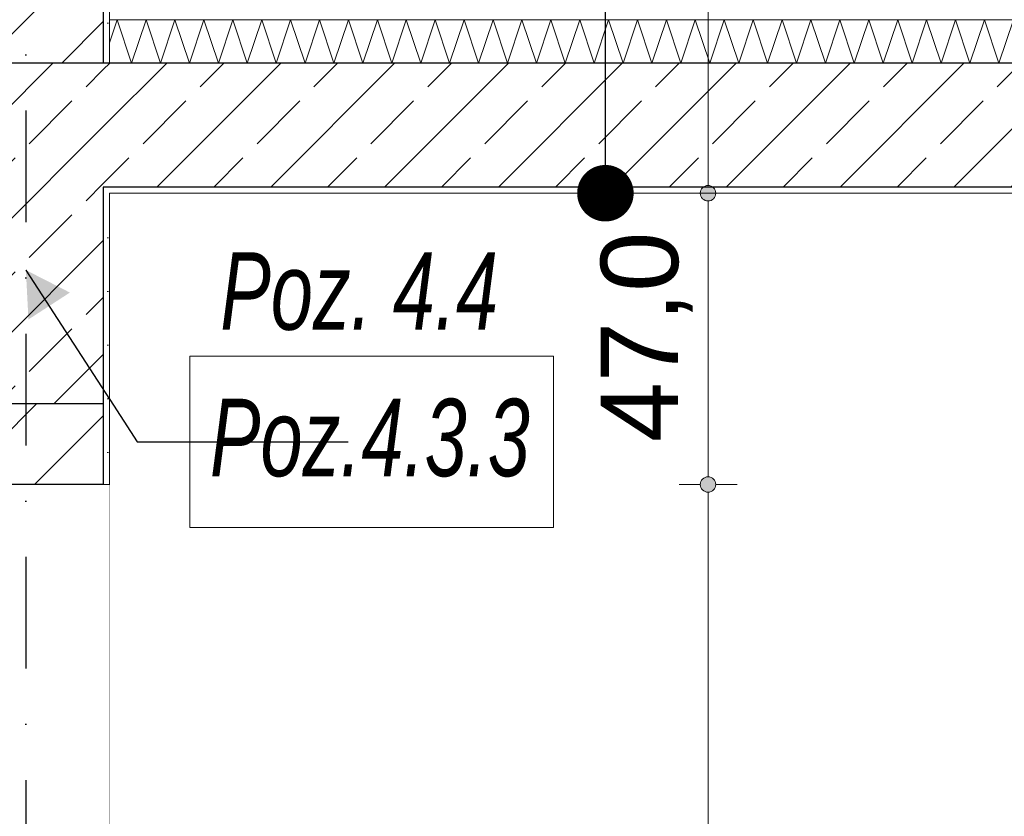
# Model space of a CAD drawing. Header units: millimetres. Extents: x 90539 to 127778, y -34922 to 14506.
# Tile 19 of 256: x 99033 to 100622, y 1535 to 2820. Entities that reach past the tile are written whole.
import ezdxf
from ezdxf.enums import TextEntityAlignment as Align

# ---------------------------------------------------------------- set-up
doc = ezdxf.new("R2010")
doc.units = ezdxf.units.MM
doc.header["$MEASUREMENT"] = 0
doc.linetypes.add('Kropki i Kreski', pattern=[360, 180, -90, 0, -90])
doc.linetypes.add('Wipeout_Contour', pattern=[1000, 0, -1000])
for name, color, linetype in [('Nowe_A-Belki-Wieniec', 7, 'Continuous'), ('Nowe_A-Osi', 7, 'Continuous'), ('Nowe_A-Posadzki', 7, 'Continuous'), ('Nowe_A-Stropy', 7, 'Continuous'), ('Nowe_A-Wymiary-Wewnętrzne', 7, 'Continuous'), ('Nowe_A-Wymiary-Zewnętrzne', 7, 'Continuous'), ('Nowe_A-Ściany-Wewnętrzne', 7, 'Continuous'), ('Nowe_A-Ściany-Zewnętrzne', 7, 'Continuous'), ('Nowe_Drzwi Archicad', 7, 'Continuous')]:
    doc.layers.add(name, color=color, linetype=linetype)
for name, color, linetype, lineweight in [('Nowe_A-Belki-Wieniec_Nr_pióra__30', 7, 'Continuous', 25), ('Nowe_A-Opisy-Ściany_Nr_pióra__1', 7, 'Continuous', 13), ('Nowe_A-Osi_Nr_pióra__6', 5, 'Continuous', 13), ('Nowe_A-Posadzki_Nr_pióra__174', 7, 'Continuous', 5), ('Nowe_A-Posadzki_Nr_pióra__9', 7, 'Continuous', 13), ('Nowe_A-Stropy_Nr_pióra__29', 7, 'Continuous', 25), ('Nowe_A-Stropy_Nr_pióra__49', 7, 'Continuous', 15), ('Nowe_A-Wymiary-Wewnętrzne_Nr_pióra__46', 5, 'Continuous', 15), ('Nowe_A-Wymiary-Zewnętrzne_Nr_pióra__46', 5, 'Continuous', 15), ('Nowe_A-Ściany-Zewnętrzne_Nr_pióra__27', 7, 'Continuous', 25), ('Nowe_A-Ściany-Zewnętrzne_Nr_pióra__47', 7, 'Continuous', 15), ('Nowe_Drzwi Archicad_Nr_pióra__87', 7, 'Continuous', 13)]:
    doc.layers.add(name, color=color, linetype=linetype, lineweight=lineweight)
for name, color, linetype, lineweight, true_color in [('Nowe_A-Konstrukcja Opis_Nr_pióra__58', 7, 'Continuous', 13, 0xdf0000), ('Nowe_A-Osi_Nr_pióra__25', 7, 'Continuous', 25, 0x40a5ff), ('Nowe_A-Wymiary-Wewnętrzne_Nr_pióra__45', 7, 'Continuous', 15, 0x40a5ff), ('Nowe_A-Wymiary-Wewnętrzne_Nr_pióra__85', 7, 'Continuous', 13, 0x80c2ff), ('Nowe_A-Wymiary-Zewnętrzne_Nr_pióra__45', 7, 'Continuous', 15, 0x40a5ff), ('Nowe_A-Wymiary-Zewnętrzne_Nr_pióra__85', 7, 'Continuous', 13, 0x80c2ff)]:
    doc.layers.add(name, color=color, linetype=linetype, lineweight=lineweight, true_color=true_color)
doc.styles.add('STYL_AUTOMATYCZNY_1', font='arial.ttf')
doc.styles.add('STYL_AUTOMATYCZNY_2', font='arial.ttf')
doc.styles.add('STYL_AUTOMATYCZNY_5', font='arial.ttf', dxfattribs={"width": 0.7})
doc.dimstyles.new('STYL_AUTOMATYCZNY__1', dxfattribs={"dimtxt": 125, "dimasz": 47.5, "dimexe": 0.18, "dimexo": 20, "dimgap": 0, "dimtad": 1, "dimdec": 1, "dimlfac": 0.1, "dimzin": 0, "dimdsep": 46, "dimtxsty": 'STYL_AUTOMATYCZNY_2', "dimblk": 'ARROWHEAD_11', "dimblk1": 'ARROWHEAD_11', "dimblk2": 'ARROWHEAD_11', "dimcen": 0.09, "dimclrd": 256, "dimclre": 256, "dimclrt": 5, "dimadec": 1, "dimazin": 0, "dimtfac": 1, "dimtdec": 4, "dimtmove": 0, "dimatfit": 3, "dimfxl": 0, "dimtolj": 1, "dimtzin": 0, "dimarcsym": 0})
doc.dimstyles.new('STYL_AUTOMATYCZNY__2', dxfattribs={"dimtxt": 0.18, "dimasz": 182.4, "dimexe": 0.18, "dimexo": 0.0625, "dimgap": 0, "dimtad": 0, "dimtih": 1, "dimtoh": 1, "dimdec": 4, "dimzin": 0, "dimdsep": 46, "dimcen": 0.09, "dimadec": 0, "dimazin": 0, "dimtfac": 1, "dimtdec": 4, "dimtmove": 0, "dimatfit": 3, "dimldrblk": 'ARROWHEAD_11', "dimfxl": 0, "dimtolj": 1, "dimtzin": 0, "dimarcsym": 0})
doc.dimstyles.new('STYL_AUTOMATYCZNY__3', dxfattribs={"dimtxt": 0.18, "dimasz": 76, "dimexe": 0.18, "dimexo": 0.0625, "dimgap": 0, "dimtad": 0, "dimtih": 1, "dimtoh": 1, "dimdec": 4, "dimzin": 0, "dimdsep": 46, "dimcen": 0.09, "dimadec": 0, "dimazin": 0, "dimtfac": 1, "dimtdec": 4, "dimtmove": 0, "dimatfit": 3, "dimldrblk": 'ARROWHEAD_16', "dimfxl": 0, "dimtolj": 1, "dimtzin": 0, "dimarcsym": 0})
pattern_1 = [(45, (0, 0), (-63.63961, 63.63961), [])]
pattern_2 = [(0, (0, 0), (0, 86.60254), [0, -50]), (0, (25, 43.3), (0, 86.60254), [0, -50])]
pattern_3 = [(45, (0, 0), (-91.92388, 91.92388), []), (45, (-45.96, 45.96), (-91.92388, 91.92388), [97.5, -32.5])]

# ---------------------------------------------------------------- blocks, each defined once
blk = doc.blocks.new('ElemPrzekroju_30')
at = {"color": 254, "linetype": 'Wipeout_Contour', "lineweight": 0, "ltscale": 2131884.355351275}
blk.add_wipeout([(99177.6, 2540), (99177.6, 0), (100623.5, 0), (100623.5, 2050), (101643.5, 2050), (101643.5, 0), (101947.6, 0), (101947.6, 545), (101942.6, 545), (101942.6, 563), (101892.6, 563), (101892.6, 500), (101862.6, 500), (101862.6, 1500), (101892.6, 1500), (101892.6, 1437), (101942.6, 1437), (101942.6, 1455), (101947.6, 1455), (101947.6, 2070), (101947.6, 2540)], dxfattribs=at).dxf.layer = 'Nowe_A-Ściany-Wewnętrzne'
blk = doc.blocks.new('ElemPrzekroju_65')
at = {"layer": 'Nowe_A-Ściany-Zewnętrzne', "linetype": 'Continuous', "lineweight": 0, "true_color": 0x000000}
h = blk.add_hatch(dxfattribs=at)
h.set_pattern_fill('Bloczki_ceramiczne', color=18, style=0, pattern_type=2)
h.set_pattern_definition(pattern_1)
h.paths.add_polyline_path([(98917.6, 4490), (98917.6, 2750), (99167.6, 2750), (99167.6, 4490)])
h = blk.add_hatch(dxfattribs=at)
h.set_pattern_fill('Tynk', color=18, style=0, pattern_type=2)
h.set_pattern_definition(pattern_2)
h.paths.add_polyline_path([(99177.6, 4490), (99167.6, 4490), (99167.6, 2750), (99177.6, 2750)])
at = {"layer": 'Nowe_A-Ściany-Zewnętrzne_Nr_pióra__27', "color": 7, "linetype": 'Continuous', "lineweight": 25}
for p, q in [((99167.6, 4490), (99167.6, 2750)), ((99167.6, 2750), (98917.6, 2750))]:
    blk.add_line(p, q, dxfattribs=at)
at = {"layer": 'Nowe_A-Ściany-Zewnętrzne_Nr_pióra__47', "color": 7, "linetype": 'Continuous', "lineweight": 15, "flags": 128}
blk.add_lwpolyline([(99177.6, 2890), (99177.6, 2870), (99177.6, 2820), (99177.6, 2750)], dxfattribs=at)
blk = doc.blocks.new('ElemPrzekroju_67')
at = {"layer": 'Nowe_Drzwi Archicad_Nr_pióra__87', "color": 7, "linetype": 'Continuous', "lineweight": 13}
blk.add_line((99177.6, 2070), (99177.6, 0), dxfattribs=at)
blk = doc.blocks.new('ElemPrzekroju_68')
at = {"layer": 'Nowe_A-Ściany-Zewnętrzne_Nr_pióra__27', "color": 7, "linetype": 'Continuous', "lineweight": 25}
blk.add_line((99167.6, 2200), (98917.6, 2200), dxfattribs=at)
at = {"color": 254, "linetype": 'Wipeout_Contour', "lineweight": 0, "ltscale": 495516.917995}
blk.add_wipeout([(99032.6, 2000), (99032.6, 0), (99177.6, 0), (99177.6, 2070), (99032.6, 2070)], dxfattribs=at).dxf.layer = 'Nowe_A-Ściany-Zewnętrzne'
at = {"layer": 'Nowe_A-Ściany-Zewnętrzne', "linetype": 'Continuous', "lineweight": 0, "true_color": 0x000000}
h = blk.add_hatch(dxfattribs=at)
h.set_pattern_fill('Tynk', color=18, style=0, pattern_type=2)
h.set_pattern_definition(pattern_2)
h.paths.add_polyline_path([(99167.6, 2540), (99167.6, 2200), (99167.6, 2070), (99177.6, 2070), (99177.6, 2540)])
h = blk.add_hatch(dxfattribs=at)
h.set_pattern_fill('Bloczki_ceramiczne', color=18, style=0, pattern_type=2)
h.set_pattern_definition(pattern_1)
h.paths.add_polyline_path([(98917.6, 2070), (99167.6, 2070), (99167.6, 2200), (98917.6, 2200)])
at = {"layer": 'Nowe_A-Ściany-Zewnętrzne_Nr_pióra__27', "color": 7, "linetype": 'Continuous', "lineweight": 25}
blk.add_line((99167.6, 2200), (99167.6, 2070), dxfattribs=at)
at = {"layer": 'Nowe_A-Ściany-Zewnętrzne_Nr_pióra__27', "color": 7, "linetype": 'Continuous', "lineweight": 25, "flags": 128}
blk.add_lwpolyline([(99167.6, 2070), (99032.6, 2070), (98917.6, 2070)], dxfattribs=at)
at = {"layer": 'Nowe_A-Ściany-Zewnętrzne_Nr_pióra__47', "color": 7, "linetype": 'Continuous', "lineweight": 15}
for p, q in [((99177.6, 2540), (99177.6, 2070)), ((99177.6, 2070), (99167.6, 2070))]:
    blk.add_line(p, q, dxfattribs=at)
blk = doc.blocks.new('ElemPrzekroju_142')
at = {"layer": 'Nowe_A-Stropy', "linetype": 'Continuous', "lineweight": 0, "true_color": 0x000000}
h = blk.add_hatch(dxfattribs=at)
h.set_pattern_fill('Beton_zbrojony', color=18, style=0, pattern_type=2)
h.set_pattern_definition(pattern_3)
h.paths.add_polyline_path([(99167.6, 2750), (99167.6, 2550), (101957.6, 2550), (101957.6, 2750)])
h = blk.add_hatch(dxfattribs=at)
h.set_pattern_fill('Tynk', color=18, style=0, pattern_type=2)
h.set_pattern_definition(pattern_2)
h.paths.add_polyline_path([(99167.6, 2540), (101957.6, 2540), (101957.6, 2550), (99167.6, 2550)])
at = {"layer": 'Nowe_A-Stropy_Nr_pióra__29', "color": 7, "linetype": 'Continuous', "lineweight": 25}
blk.add_line((101957.6, 2550), (99167.6, 2550), dxfattribs=at)
at = {"layer": 'Nowe_A-Stropy_Nr_pióra__29', "color": 7, "linetype": 'Continuous', "lineweight": 25, "flags": 128}
blk.add_lwpolyline([(101957.6, 2750), (99177.6, 2750), (99167.6, 2750)], dxfattribs=at)
at = {"layer": 'Nowe_A-Stropy_Nr_pióra__49', "color": 7, "linetype": 'Continuous', "lineweight": 15}
blk.add_line((101947.6, 2540), (99177.6, 2540), dxfattribs=at)
blk = doc.blocks.new('*X375')
at = {"layer": 'Nowe_A-Posadzki_Nr_pióra__174', "color": 7, "linetype": 'Continuous', "lineweight": 5}
for p, q in [((99177.6, 2782.8), (99190, 2820)), ((99190, 2820), (99213.3, 2750)), ((99213.3, 2750), (99236.7, 2820)), ((99236.7, 2820), (99260, 2750)), ((99260, 2750), (99283.3, 2820)), ((99283.3, 2820), (99306.7, 2750)), ((99306.7, 2750), (99330, 2820)), ((99330, 2820), (99353.3, 2750)), ((99353.3, 2750), (99376.7, 2820)), ((99376.7, 2820), (99400, 2750)), ((99400, 2750), (99423.3, 2820)), ((99423.3, 2820), (99446.7, 2750)), ((99446.7, 2750), (99470, 2820)), ((99470, 2820), (99493.3, 2750)), ((99493.3, 2750), (99516.7, 2820)), ((99516.7, 2820), (99540, 2750)), ((99540, 2750), (99563.3, 2820)), ((99563.3, 2820), (99586.7, 2750)), ((99586.7, 2750), (99610, 2820)), ((99610, 2820), (99633.3, 2750)), ((99633.3, 2750), (99656.7, 2820)), ((99656.7, 2820), (99680, 2750)), ((99680, 2750), (99703.3, 2820)), ((99703.3, 2820), (99726.7, 2750)), ((99726.7, 2750), (99750, 2820)), ((99750, 2820), (99773.3, 2750)), ((99773.3, 2750), (99796.7, 2820)), ((99796.7, 2820), (99820, 2750)), ((99820, 2750), (99843.3, 2820)), ((99843.3, 2820), (99866.7, 2750)), ((99866.7, 2750), (99890, 2820)), ((99890, 2820), (99913.3, 2750)), ((99913.3, 2750), (99936.7, 2820)), ((99936.7, 2820), (99960, 2750)), ((99960, 2750), (99983.3, 2820)), ((99983.3, 2820), (100006.7, 2750)), ((100006.7, 2750), (100030, 2820)), ((100030, 2820), (100053.3, 2750)), ((100053.3, 2750), (100076.7, 2820)), ((100076.7, 2820), (100100, 2750)), ((100100, 2750), (100123.3, 2820)), ((100123.3, 2820), (100146.7, 2750)), ((100146.7, 2750), (100170, 2820)), ((100170, 2820), (100193.3, 2750)), ((100193.3, 2750), (100216.7, 2820)), ((100216.7, 2820), (100240, 2750)), ((100240, 2750), (100263.3, 2820)), ((100263.3, 2820), (100286.7, 2750)), ((100286.7, 2750), (100310, 2820)), ((100310, 2820), (100333.3, 2750)), ((100333.3, 2750), (100356.7, 2820)), ((100356.7, 2820), (100380, 2750)), ((100380, 2750), (100403.3, 2820)), ((100403.3, 2820), (100426.7, 2750)), ((100426.7, 2750), (100450, 2820)), ((100450, 2820), (100473.3, 2750)), ((100473.3, 2750), (100496.7, 2820)), ((100496.7, 2820), (100520, 2750)), ((100520, 2750), (100543.3, 2820)), ((100543.3, 2820), (100566.7, 2750)), ((100566.7, 2750), (100590, 2820)), ((100590, 2820), (100613.3, 2750)), ((100613.3, 2750), (100636.7, 2820))]:
    blk.add_line(p, q, dxfattribs=at)
blk = doc.blocks.new('ElemPrzekroju_324')
at = {"layer": 'Nowe_A-Posadzki_Nr_pióra__9', "color": 7, "linetype": 'Continuous', "lineweight": 13}
blk.add_line((107317.6, 2820), (99177.6, 2820), dxfattribs=at)
at = {"layer": 'Nowe_A-Posadzki', "lineweight": 0}
blk.add_blockref('*X375', (0, 0), dxfattribs=at)
blk = doc.blocks.new('ElemPrzekroju_384')
at = {"layer": 'Nowe_A-Belki-Wieniec', "linetype": 'Continuous', "lineweight": 0, "true_color": 0x000000}
h = blk.add_hatch(dxfattribs=at)
h.set_pattern_fill('Beton_zbrojony', color=18, style=0, pattern_type=2)
h.set_pattern_definition(pattern_3)
h.paths.add_polyline_path([(98917.6, 2200), (99167.6, 2200), (99167.6, 2750), (98917.6, 2750)])
at = {"layer": 'Nowe_A-Belki-Wieniec_Nr_pióra__30', "color": 7, "linetype": 'Continuous', "lineweight": 25}
for p, q in [((98917.6, 2750), (98917.6, 2620)), ((98917.6, 2420), (98917.6, 2200))]:
    blk.add_line(p, q, dxfattribs=at)
at = {"layer": 'Nowe_A-Belki-Wieniec_Nr_pióra__30', "color": 7, "linetype": 'Continuous', "lineweight": 25, "flags": 128}
blk.add_lwpolyline([(99167.6, 2550), (99167.6, 2540), (99167.6, 2200)], dxfattribs=at)
blk = doc.blocks.new('Standardowy znacznik osi[1]', base_point=(99042.6, 13756))
at = {"layer": 'Nowe_A-Osi_Nr_pióra__25', "color": 161, "linetype": 'Kropki i Kreski', "lineweight": 25, "true_color": 0x40a5ff}
blk.add_line((99042.6, 12756), (99042.6, -1000), dxfattribs=at)
at = {"layer": 'Nowe_A-Osi_Nr_pióra__6', "color": 5, "lineweight": 13, "style": 'STYL_AUTOMATYCZNY_1'}
for tag, p in [('AC_MarkerText_1_0', (99042.6, 14331)), ('AC_MarkerText_1_1', (99042.6, -2175))]:
    blk.add_attdef(tag, text='', height=400, rotation=360, dxfattribs=at).set_placement(p, align=Align.TOP_CENTER)
blk = doc.blocks.new('*D682')
at = {"layer": 'Nowe_A-Wymiary-Wewnętrzne_Nr_pióra__45', "linetype": 'Continuous', "lineweight": 15, "true_color": 0x40a5ff}
for points in [[(100131.3, 2070), (100132.3, 2065.2), (100135, 2061.2), (100139.1, 2058.5), (100143.8, 2057.5), (100148.6, 2058.5), (100152.7, 2061.2), (100155.4, 2065.2), (100156.3, 2070), (100155.4, 2074.8), (100152.7, 2078.8), (100148.6, 2081.5), (100143.8, 2082.5), (100139.1, 2081.5), (100135, 2078.8), (100132.3, 2074.8)], [(100131.3, 0), (100132.3, -4.8), (100135, -8.8), (100139.1, -11.5), (100143.8, -12.5), (100148.6, -11.5), (100152.7, -8.8), (100155.4, -4.8), (100156.3, 0), (100155.4, 4.8), (100152.7, 8.8), (100148.6, 11.5), (100143.8, 12.5), (100139.1, 11.5), (100135, 8.8), (100132.3, 4.8)]]:
    blk.add_hatch(color=161, dxfattribs=at).paths.add_polyline_path(points)
at = {"layer": 'Nowe_A-Wymiary-Wewnętrzne_Nr_pióra__45', "color": 161, "linetype": 'Continuous', "lineweight": 15, "true_color": 0x40a5ff}
for centre in [(100143.8, 2070), (100143.8, 0)]:
    blk.add_circle(centre, 12.5, dxfattribs=at)
at = {"layer": 'Nowe_A-Wymiary-Wewnętrzne_Nr_pióra__85', "color": 151, "linetype": 'Continuous', "lineweight": 13, "true_color": 0x80c2ff}
for p, q in [((100131.3, 2070), (100097, 2070)), ((100190.7, 2070), (100156.3, 2070)), ((100143.8, 12.5), (100143.8, 2057.5)), ((100131.3, 0), (100097, 0)), ((100190.7, 0), (100156.3, 0))]:
    blk.add_line(p, q, dxfattribs=at)
at = {"layer": 'Nowe_A-Wymiary-Wewnętrzne_Nr_pióra__46', "color": 5, "lineweight": 15, "char_height": 125, "attachment_point": 7, "rotation": 90, "style": 'STYL_AUTOMATYCZNY_2'}
for s, insert in [('\\A1;{\\pql;\\fArial|b0|i0|c238|p0;\\W1.000000;207,0}', (100118.8, 939.7)), ('\\A1;{\\pql;\\fArial|b0|i0|c238|p0;\\W1.000000;5,0}', (99975.1, 151.8)), ('\\A1;{\\pql;\\fArial|b0|i0|c238|p0;\\W1.000000;2,0}', (100118.8, 12.5))]:
    blk.add_mtext(s, dxfattribs=dict(at, insert=insert))
blk = doc.blocks.new('ARROWHEAD_11')
at = {"color": 0, "linetype": 'Continuous', "lineweight": 0}
blk.add_line((0, 0), (-1, 0), dxfattribs=at)
at = {"color": 0, "linetype": 'Continuous', "lineweight": 0, "const_width": 0.25, "flags": 128}
blk.add_lwpolyline([(-0.125, 0, 1), (0.125, 0, 1)], format="xyb", close=True, dxfattribs=at)
blk = doc.blocks.new('*D683')
at = {"layer": 'Nowe_A-Wymiary-Wewnętrzne_Nr_pióra__45', "linetype": 'Continuous', "lineweight": 15, "true_color": 0x40a5ff}
for points in [[(100131.3, 2540), (100132.3, 2535.2), (100135, 2531.2), (100139.1, 2528.5), (100143.8, 2527.5), (100148.6, 2528.5), (100152.7, 2531.2), (100155.4, 2535.2), (100156.3, 2540), (100155.4, 2544.8), (100152.7, 2548.8), (100148.6, 2551.5), (100143.8, 2552.5), (100139.1, 2551.5), (100135, 2548.8), (100132.3, 2544.8)], [(100131.3, 2070), (100132.3, 2065.2), (100135, 2061.2), (100139.1, 2058.5), (100143.8, 2057.5), (100148.6, 2058.5), (100152.7, 2061.2), (100155.4, 2065.2), (100156.3, 2070), (100155.4, 2074.8), (100152.7, 2078.8), (100148.6, 2081.5), (100143.8, 2082.5), (100139.1, 2081.5), (100135, 2078.8), (100132.3, 2074.8)]]:
    blk.add_hatch(color=161, dxfattribs=at).paths.add_polyline_path(points)
at = {"layer": 'Nowe_A-Wymiary-Wewnętrzne_Nr_pióra__45', "color": 161, "linetype": 'Continuous', "lineweight": 15, "true_color": 0x40a5ff}
blk.add_circle((100143.8, 2540), 12.5, dxfattribs=at)
at = {"layer": 'Nowe_A-Wymiary-Wewnętrzne_Nr_pióra__85', "color": 151, "linetype": 'Continuous', "lineweight": 13, "true_color": 0x80c2ff}
for p, q in [((100131.3, 2540), (100097, 2540)), ((100143.8, 2082.5), (100143.8, 2527.5)), ((100190.7, 2540), (100156.3, 2540))]:
    blk.add_line(p, q, dxfattribs=at)
at = {"layer": 'Nowe_A-Wymiary-Wewnętrzne_Nr_pióra__46', "color": 5, "lineweight": 15, "insert": (100118.8, 2138.2), "char_height": 125, "attachment_point": 7, "rotation": 90, "style": 'STYL_AUTOMATYCZNY_2'}
blk.add_mtext('\\A1;{\\pql;\\fArial|b0|i0|c238|p0;\\W1.000000;47,0}', dxfattribs=at)
blk = doc.blocks.new('*D684')
at = {"layer": 'Nowe_A-Wymiary-Wewnętrzne_Nr_pióra__45', "linetype": 'Continuous', "lineweight": 15, "true_color": 0x40a5ff}
for points in [[(100131.3, 2890), (100132.3, 2885.2), (100135, 2881.2), (100139.1, 2878.5), (100143.8, 2877.5), (100148.6, 2878.5), (100152.7, 2881.2), (100155.4, 2885.2), (100156.3, 2890), (100155.4, 2894.8), (100152.7, 2898.8), (100148.6, 2901.5), (100143.8, 2902.5), (100139.1, 2901.5), (100135, 2898.8), (100132.3, 2894.8)], [(100131.3, 2540), (100132.3, 2535.2), (100135, 2531.2), (100139.1, 2528.5), (100143.8, 2527.5), (100148.6, 2528.5), (100152.7, 2531.2), (100155.4, 2535.2), (100156.3, 2540), (100155.4, 2544.8), (100152.7, 2548.8), (100148.6, 2551.5), (100143.8, 2552.5), (100139.1, 2551.5), (100135, 2548.8), (100132.3, 2544.8)]]:
    blk.add_hatch(color=161, dxfattribs=at).paths.add_polyline_path(points)
at = {"layer": 'Nowe_A-Wymiary-Wewnętrzne_Nr_pióra__45', "color": 161, "linetype": 'Continuous', "lineweight": 15, "true_color": 0x40a5ff}
for centre in [(100143.8, 2890), (100143.8, 2540)]:
    blk.add_circle(centre, 12.5, dxfattribs=at)
at = {"layer": 'Nowe_A-Wymiary-Wewnętrzne_Nr_pióra__85', "color": 151, "linetype": 'Continuous', "lineweight": 13, "true_color": 0x80c2ff}
for p, q in [((100131.3, 2890), (100097, 2890)), ((100143.8, 2552.5), (100143.8, 2877.5)), ((100190.7, 2890), (100156.3, 2890)), ((100131.3, 2540), (100097, 2540)), ((100190.7, 2540), (100156.3, 2540))]:
    blk.add_line(p, q, dxfattribs=at)
blk = doc.blocks.new('*D701')
at = {"layer": 'Nowe_A-Wymiary-Wewnętrzne_Nr_pióra__45', "linetype": 'Continuous', "lineweight": 15, "true_color": 0x40a5ff}
for points in [[(108300.4, 2070), (108301.4, 2065.2), (108304.1, 2061.2), (108308.1, 2058.5), (108312.9, 2057.5), (108317.7, 2058.5), (108321.8, 2061.2), (108324.5, 2065.2), (108325.4, 2070), (108324.5, 2074.8), (108321.8, 2078.8), (108317.7, 2081.5), (108312.9, 2082.5), (108308.1, 2081.5), (108304.1, 2078.8), (108301.4, 2074.8)], [(108300.4, 0), (108301.4, -4.8), (108304.1, -8.8), (108308.1, -11.5), (108312.9, -12.5), (108317.7, -11.5), (108321.8, -8.8), (108324.5, -4.8), (108325.4, 0), (108324.5, 4.8), (108321.8, 8.8), (108317.7, 11.5), (108312.9, 12.5), (108308.1, 11.5), (108304.1, 8.8), (108301.4, 4.8)]]:
    blk.add_hatch(color=161, dxfattribs=at).paths.add_polyline_path(points)
at = {"layer": 'Nowe_A-Wymiary-Wewnętrzne_Nr_pióra__45', "color": 161, "linetype": 'Continuous', "lineweight": 15, "true_color": 0x40a5ff}
for centre in [(108312.9, 2070), (108312.9, 0)]:
    blk.add_circle(centre, 12.5, dxfattribs=at)
at = {"layer": 'Nowe_A-Wymiary-Wewnętrzne_Nr_pióra__85', "color": 151, "linetype": 'Continuous', "lineweight": 13, "true_color": 0x80c2ff}
for p, q in [((108300.4, 2070), (108266.1, 2070)), ((108359.8, 2070), (108325.4, 2070)), ((108312.9, 12.5), (108312.9, 2057.5)), ((108300.4, 0), (108266.1, 0)), ((108359.8, 0), (108325.4, 0)), ((108312.9, -25), (108312.9, -12.5))]:
    blk.add_line(p, q, dxfattribs=at)
at = {"layer": 'Nowe_A-Wymiary-Wewnętrzne_Nr_pióra__46', "color": 5, "lineweight": 15, "insert": (108287.9, 820.5), "char_height": 125, "attachment_point": 7, "rotation": 90, "style": 'STYL_AUTOMATYCZNY_2'}
blk.add_mtext('\\A1;{\\pql;\\fArial|b0|i0|c238|p0;\\W1.000000;207,0}', dxfattribs=at)
blk = doc.blocks.new('*D702')
at = {"layer": 'Nowe_A-Wymiary-Wewnętrzne_Nr_pióra__45', "linetype": 'Continuous', "lineweight": 15, "true_color": 0x40a5ff}
for points in [[(108300.4, 2540), (108301.4, 2535.2), (108304.1, 2531.2), (108308.1, 2528.5), (108312.9, 2527.5), (108317.7, 2528.5), (108321.8, 2531.2), (108324.5, 2535.2), (108325.4, 2540), (108324.5, 2544.8), (108321.8, 2548.8), (108317.7, 2551.5), (108312.9, 2552.5), (108308.1, 2551.5), (108304.1, 2548.8), (108301.4, 2544.8)], [(108300.4, 2070), (108301.4, 2065.2), (108304.1, 2061.2), (108308.1, 2058.5), (108312.9, 2057.5), (108317.7, 2058.5), (108321.8, 2061.2), (108324.5, 2065.2), (108325.4, 2070), (108324.5, 2074.8), (108321.8, 2078.8), (108317.7, 2081.5), (108312.9, 2082.5), (108308.1, 2081.5), (108304.1, 2078.8), (108301.4, 2074.8)]]:
    blk.add_hatch(color=161, dxfattribs=at).paths.add_polyline_path(points)
at = {"layer": 'Nowe_A-Wymiary-Wewnętrzne_Nr_pióra__45', "color": 161, "linetype": 'Continuous', "lineweight": 15, "true_color": 0x40a5ff}
blk.add_circle((108312.9, 2540), 12.5, dxfattribs=at)
at = {"layer": 'Nowe_A-Wymiary-Wewnętrzne_Nr_pióra__85', "color": 151, "linetype": 'Continuous', "lineweight": 13, "true_color": 0x80c2ff}
for p, q in [((108300.4, 2540), (108266.1, 2540)), ((108312.9, 2082.5), (108312.9, 2527.5)), ((108359.8, 2540), (108325.4, 2540))]:
    blk.add_line(p, q, dxfattribs=at)
at = {"layer": 'Nowe_A-Wymiary-Wewnętrzne_Nr_pióra__46', "color": 5, "lineweight": 15, "insert": (108287.9, 2138.2), "char_height": 125, "attachment_point": 7, "rotation": 90, "style": 'STYL_AUTOMATYCZNY_2'}
blk.add_mtext('\\A1;{\\pql;\\fArial|b0|i0|c238|p0;\\W1.000000;47,0}', dxfattribs=at)
blk = doc.blocks.new('*D703')
at = {"layer": 'Nowe_A-Wymiary-Wewnętrzne_Nr_pióra__45', "linetype": 'Continuous', "lineweight": 15, "true_color": 0x40a5ff}
for points in [[(108300.4, 2890), (108301.4, 2885.2), (108304.1, 2881.2), (108308.1, 2878.5), (108312.9, 2877.5), (108317.7, 2878.5), (108321.8, 2881.2), (108324.5, 2885.2), (108325.4, 2890), (108324.5, 2894.8), (108321.8, 2898.8), (108317.7, 2901.5), (108312.9, 2902.5), (108308.1, 2901.5), (108304.1, 2898.8), (108301.4, 2894.8)], [(108300.4, 2540), (108301.4, 2535.2), (108304.1, 2531.2), (108308.1, 2528.5), (108312.9, 2527.5), (108317.7, 2528.5), (108321.8, 2531.2), (108324.5, 2535.2), (108325.4, 2540), (108324.5, 2544.8), (108321.8, 2548.8), (108317.7, 2551.5), (108312.9, 2552.5), (108308.1, 2551.5), (108304.1, 2548.8), (108301.4, 2544.8)]]:
    blk.add_hatch(color=161, dxfattribs=at).paths.add_polyline_path(points)
at = {"layer": 'Nowe_A-Wymiary-Wewnętrzne_Nr_pióra__45', "color": 161, "linetype": 'Continuous', "lineweight": 15, "true_color": 0x40a5ff}
for centre in [(108312.9, 2890), (108312.9, 2540)]:
    blk.add_circle(centre, 12.5, dxfattribs=at)
at = {"layer": 'Nowe_A-Wymiary-Wewnętrzne_Nr_pióra__85', "color": 151, "linetype": 'Continuous', "lineweight": 13, "true_color": 0x80c2ff}
for p, q in [((108300.4, 2890), (108266.1, 2890)), ((108312.9, 2552.5), (108312.9, 2877.5)), ((108359.8, 2890), (108325.4, 2890)), ((108300.4, 2540), (108266.1, 2540)), ((108359.8, 2540), (108325.4, 2540))]:
    blk.add_line(p, q, dxfattribs=at)
blk = doc.blocks.new('*D716')
at = {"layer": 'Nowe_A-Wymiary-Wewnętrzne_Nr_pióra__45', "linetype": 'Continuous', "lineweight": 15, "true_color": 0x40a5ff}
for points in [[(116511.2, 2540), (116512.1, 2535.2), (116514.8, 2531.2), (116518.9, 2528.5), (116523.7, 2527.5), (116528.4, 2528.5), (116532.5, 2531.2), (116535.2, 2535.2), (116536.2, 2540), (116535.2, 2544.8), (116532.5, 2548.8), (116528.4, 2551.5), (116523.7, 2552.5), (116518.9, 2551.5), (116514.8, 2548.8), (116512.1, 2544.8)], [(116511.2, 2200), (116512.1, 2195.2), (116514.8, 2191.2), (116518.9, 2188.5), (116523.7, 2187.5), (116528.4, 2188.5), (116532.5, 2191.2), (116535.2, 2195.2), (116536.2, 2200), (116535.2, 2204.8), (116532.5, 2208.8), (116528.4, 2211.5), (116523.7, 2212.5), (116518.9, 2211.5), (116514.8, 2208.8), (116512.1, 2204.8)]]:
    blk.add_hatch(color=161, dxfattribs=at).paths.add_polyline_path(points)
at = {"layer": 'Nowe_A-Wymiary-Wewnętrzne_Nr_pióra__45', "color": 161, "linetype": 'Continuous', "lineweight": 15, "true_color": 0x40a5ff}
for centre in [(116523.7, 2540), (116523.7, 2200)]:
    blk.add_circle(centre, 12.5, dxfattribs=at)
at = {"layer": 'Nowe_A-Wymiary-Wewnętrzne_Nr_pióra__85', "color": 151, "linetype": 'Continuous', "lineweight": 13, "true_color": 0x80c2ff}
for p, q in [((116511.2, 2540), (116476.8, 2540)), ((116523.7, 2212.5), (116523.7, 2527.5)), ((116570.5, 2540), (116536.2, 2540)), ((116511.2, 2200), (116476.8, 2200)), ((116570.5, 2200), (116536.2, 2200))]:
    blk.add_line(p, q, dxfattribs=at)
blk = doc.blocks.new('*D717')
at = {"layer": 'Nowe_A-Wymiary-Wewnętrzne_Nr_pióra__45', "linetype": 'Continuous', "lineweight": 15, "true_color": 0x40a5ff}
for points in [[(116511.2, 2890), (116512.1, 2885.2), (116514.8, 2881.2), (116518.9, 2878.5), (116523.7, 2877.5), (116528.4, 2878.5), (116532.5, 2881.2), (116535.2, 2885.2), (116536.2, 2890), (116535.2, 2894.8), (116532.5, 2898.8), (116528.4, 2901.5), (116523.7, 2902.5), (116518.9, 2901.5), (116514.8, 2898.8), (116512.1, 2894.8)], [(116511.2, 2540), (116512.1, 2535.2), (116514.8, 2531.2), (116518.9, 2528.5), (116523.7, 2527.5), (116528.4, 2528.5), (116532.5, 2531.2), (116535.2, 2535.2), (116536.2, 2540), (116535.2, 2544.8), (116532.5, 2548.8), (116528.4, 2551.5), (116523.7, 2552.5), (116518.9, 2551.5), (116514.8, 2548.8), (116512.1, 2544.8)]]:
    blk.add_hatch(color=161, dxfattribs=at).paths.add_polyline_path(points)
at = {"layer": 'Nowe_A-Wymiary-Wewnętrzne_Nr_pióra__45', "color": 161, "linetype": 'Continuous', "lineweight": 15, "true_color": 0x40a5ff}
for centre in [(116523.7, 2890), (116523.7, 2540)]:
    blk.add_circle(centre, 12.5, dxfattribs=at)
at = {"layer": 'Nowe_A-Wymiary-Wewnętrzne_Nr_pióra__85', "color": 151, "linetype": 'Continuous', "lineweight": 13, "true_color": 0x80c2ff}
for p, q in [((116511.2, 2890), (116476.8, 2890)), ((116523.7, 2552.5), (116523.7, 2877.5)), ((116570.5, 2890), (116536.2, 2890)), ((116511.2, 2540), (116476.8, 2540)), ((116570.5, 2540), (116536.2, 2540))]:
    blk.add_line(p, q, dxfattribs=at)
blk = doc.blocks.new('*D748')
at = {"layer": 'Nowe_A-Wymiary-Zewnętrzne_Nr_pióra__45', "linetype": 'Continuous', "lineweight": 15, "true_color": 0x40a5ff}
for points in [[(119375.1, 12845), (119376.1, 12840.2), (119378.8, 12836.2), (119382.8, 12833.5), (119387.6, 12832.5), (119392.4, 12833.5), (119396.5, 12836.2), (119399.2, 12840.2), (119400.1, 12845), (119399.2, 12849.8), (119396.5, 12853.8), (119392.4, 12856.5), (119387.6, 12857.5), (119382.8, 12856.5), (119378.8, 12853.8), (119376.1, 12849.8)], [(119375.1, -450), (119376.1, -454.8), (119378.8, -458.8), (119382.8, -461.5), (119387.6, -462.5), (119392.4, -461.5), (119396.5, -458.8), (119399.2, -454.8), (119400.1, -450), (119399.2, -445.2), (119396.5, -441.2), (119392.4, -438.5), (119387.6, -437.5), (119382.8, -438.5), (119378.8, -441.2), (119376.1, -445.2)]]:
    blk.add_hatch(color=161, dxfattribs=at).paths.add_polyline_path(points)
at = {"layer": 'Nowe_A-Wymiary-Zewnętrzne_Nr_pióra__45', "color": 161, "linetype": 'Continuous', "lineweight": 15, "true_color": 0x40a5ff}
for centre in [(119387.6, 12845), (119387.6, -450)]:
    blk.add_circle(centre, 12.5, dxfattribs=at)
at = {"layer": 'Nowe_A-Wymiary-Zewnętrzne_Nr_pióra__85', "color": 151, "linetype": 'Continuous', "lineweight": 13, "true_color": 0x80c2ff}
for p, q in [((119387.6, 12857.5), (119387.6, 12870)), ((119375.1, 12845), (119340.8, 12845)), ((119434.5, 12845), (119400.1, 12845)), ((119387.6, -437.5), (119387.6, 12832.5)), ((119375.1, -450), (119340.8, -450)), ((119434.5, -450), (119400.1, -450)), ((119387.6, -475), (119387.6, -462.5))]:
    blk.add_line(p, q, dxfattribs=at)
at = {"layer": 'Nowe_A-Wymiary-Zewnętrzne_Nr_pióra__46', "color": 5, "lineweight": 15, "insert": (119362.6, 5911.5), "char_height": 125, "attachment_point": 7, "rotation": 90, "style": 'STYL_AUTOMATYCZNY_2'}
blk.add_mtext('\\A1;{\\pql;\\fArial|b0|i0|c238|p0;\\W1.000000;1\xa0329,5}', dxfattribs=at)
blk = doc.blocks.new('ARROWHEAD_16')
at = {"linetype": 'Continuous', "lineweight": 0}
blk.add_hatch(color=0, dxfattribs=at).paths.add_polyline_path([(-0.9093, 0.525), (0, 0), (-0.9093, -0.525)])
at = {"color": 0, "linetype": 'Continuous', "lineweight": 0}
blk.add_line((0, 0), (-1, 0), dxfattribs=at)

msp = doc.modelspace()

# ---------------------------------------------------------------- block references
at = {"layer": 'Nowe_A-Ściany-Wewnętrzne', "lineweight": 0}
msp.add_blockref('ElemPrzekroju_30', (0, 0), dxfattribs=at)
at = {"layer": 'Nowe_A-Ściany-Zewnętrzne', "lineweight": 0}
msp.add_blockref('ElemPrzekroju_65', (0, 0), dxfattribs=at)

# ---------------------------------------------------------------- next in the draw order: linework, layer by layer
at = {"layer": 'Nowe_A-Konstrukcja Opis_Nr_pióra__58', "color": 12, "linetype": 'Continuous', "lineweight": 13, "true_color": 0xdf0000, "flags": 128}
msp.add_lwpolyline([(99307.25, 2277.05), (99894.26, 2277.05), (99894.26, 2000.63), (99307.25, 2000.63)], close=True, dxfattribs=at)

# ---------------------------------------------------------------- next in the draw order: block references
at = {"layer": 'Nowe_Drzwi Archicad', "lineweight": 0}
msp.add_blockref('ElemPrzekroju_67', (0, 0), dxfattribs=at)

# ---------------------------------------------------------------- next in the draw order: texts
at = {"layer": 'Nowe_A-Konstrukcja Opis_Nr_pióra__58', "color": 12, "linetype": 'Continuous', "lineweight": 13, "true_color": 0xdf0000, "insert": (99356.46, 2317.9), "char_height": 125, "attachment_point": 7, "style": 'STYL_AUTOMATYCZNY_5'}
msp.add_mtext('\\A1;{\\pql;\\fArial|b0|i1|c238|p0;\\W0.700000;Poz. \\fArial|b0|i1|c238|p0;\\W0.700000;4\\fArial|b0|i1|c238|p0;\\W0.700000;.4}', dxfattribs=at)
at = {"layer": 'Nowe_A-Konstrukcja Opis_Nr_pióra__58', "color": 12, "linetype": 'Continuous', "lineweight": 13, "true_color": 0xdf0000, "insert": (99856.17, 2144.94), "char_height": 125, "attachment_point": 6, "rotation": 0.00006, "style": 'STYL_AUTOMATYCZNY_5'}
msp.add_mtext('\\A1;{\\pqr;\\fArial|b0|i1|c238|p0;\\W0.700000;Poz.\\fArial|b0|i1|c238|p0;\\W0.700000;4\\fArial|b0|i1|c238|p0;\\W0.700000;.\\fArial|b0|i1|c238|p0;\\W0.700000;3.3}', dxfattribs=at)

# ---------------------------------------------------------------- next in the draw order: leaders
at = {"layer": 'Nowe_A-Opisy-Ściany_Nr_pióra__1', "color": 7, "linetype": 'Continuous', "lineweight": 13, "annotation_type": 0, "has_hookline": 1, "hookline_direction": 0, "text_width": 300.45}
msp.add_leader([(99978.16, 2540), (99978.16, 3730.57), (100361.22, 3721.99)], dimstyle='STYL_AUTOMATYCZNY__2', dxfattribs=at)

# ---------------------------------------------------------------- next in the draw order: block references
at = {"layer": 'Nowe_A-Ściany-Zewnętrzne', "lineweight": 0}
msp.add_blockref('ElemPrzekroju_68', (0, 0), dxfattribs=at)

# ---------------------------------------------------------------- next in the draw order: block references
at = {"layer": 'Nowe_A-Belki-Wieniec', "lineweight": 0}
msp.add_blockref('ElemPrzekroju_384', (0, 0), dxfattribs=at)
at = {"layer": 'Nowe_A-Osi', "color": 8, "linetype": 'Continuous', "lineweight": 13}
msp.add_blockref('Standardowy znacznik osi[1]', (99042.6, 13756.05), dxfattribs=at)
at = {"layer": 'Nowe_A-Posadzki', "lineweight": 0}
msp.add_blockref('ElemPrzekroju_324', (0, 0), dxfattribs=at)
at = {"layer": 'Nowe_A-Stropy', "lineweight": 0}
msp.add_blockref('ElemPrzekroju_142', (0, 0), dxfattribs=at)

# ---------------------------------------------------------------- next in the draw order: dimensions: what is measured, and where the dimension line sits
at = {"layer": 'Nowe_A-Wymiary-Wewnętrzne', "color": 151, "linetype": 'Continuous', "lineweight": 13, "true_color": 0x80c2ff}
for base, p1, p2, picture, middle in [((100143.84, 2890), (99167.6, 2540), (99177.6, 2890), '*D684', (100056.34, 3064.32)), ((108312.93, 2890), (99167.6, 2540), (99177.6, 2890), '*D703', (108225.43, 3064.32)), ((116523.66, 2890), (99167.6, 2540), (99177.6, 2890), '*D717', (116436.16, 3064.32)), ((100143.84, 2540), (99177.6, 2070), (99167.6, 2540), '*D683', (100056.34, 2300)), ((108312.93, 2540), (107577.6, 2070), (99167.6, 2540), '*D702', (108225.43, 2300)), ((116523.66, 2540), (116907.6, 2200), (99167.6, 2540), '*D716', (116436.16, 2015.67)), ((100143.84, 2070), (99177.6, 0), (99177.6, 2070), '*D682', (100056.34, 1149.05)), ((108312.93, 2070), (99177.6, 0), (107577.6, 2070), '*D701', (108225.43, 1029.89))]:
    dim = msp.add_linear_dim(base=base, p1=p1, p2=p2, angle=90, dimstyle='STYL_AUTOMATYCZNY__1', dxfattribs=at)
    dim.commit()
    dim.dimension.update_dxf_attribs({"geometry": picture, "text_midpoint": middle, "dimtype": 160, "text_rotation": 90})
at = {"layer": 'Nowe_A-Wymiary-Zewnętrzne', "color": 151, "linetype": 'Continuous', "lineweight": 13, "true_color": 0x80c2ff}
dim = msp.add_linear_dim(base=(119387.63, 12845), p1=(95120.09, -450), p2=(98654.74, 12845), angle=90, dimstyle='STYL_AUTOMATYCZNY__1', dxfattribs=at)
dim.commit()
dim.dimension.update_dxf_attribs({"geometry": '*D748', "text_midpoint": (119300.13, 6192.64), "dimtype": 160, "text_rotation": 90})

# ---------------------------------------------------------------- next in the draw order: leaders
at = {"layer": 'Nowe_A-Konstrukcja Opis_Nr_pióra__58', "color": 12, "linetype": 'Continuous', "lineweight": 13, "true_color": 0xdf0000, "annotation_type": 0, "has_hookline": 1, "hookline_direction": 0, "text_width": 510.82, "horizontal_direction": (1, 1e-06, 0)}
msp.add_leader([(99042.6, 2415.98), (99222.26, 2138.84), (99562.66, 2138.84)], dimstyle='STYL_AUTOMATYCZNY__3', dxfattribs=at)

doc.saveas('drawing.dxf')
